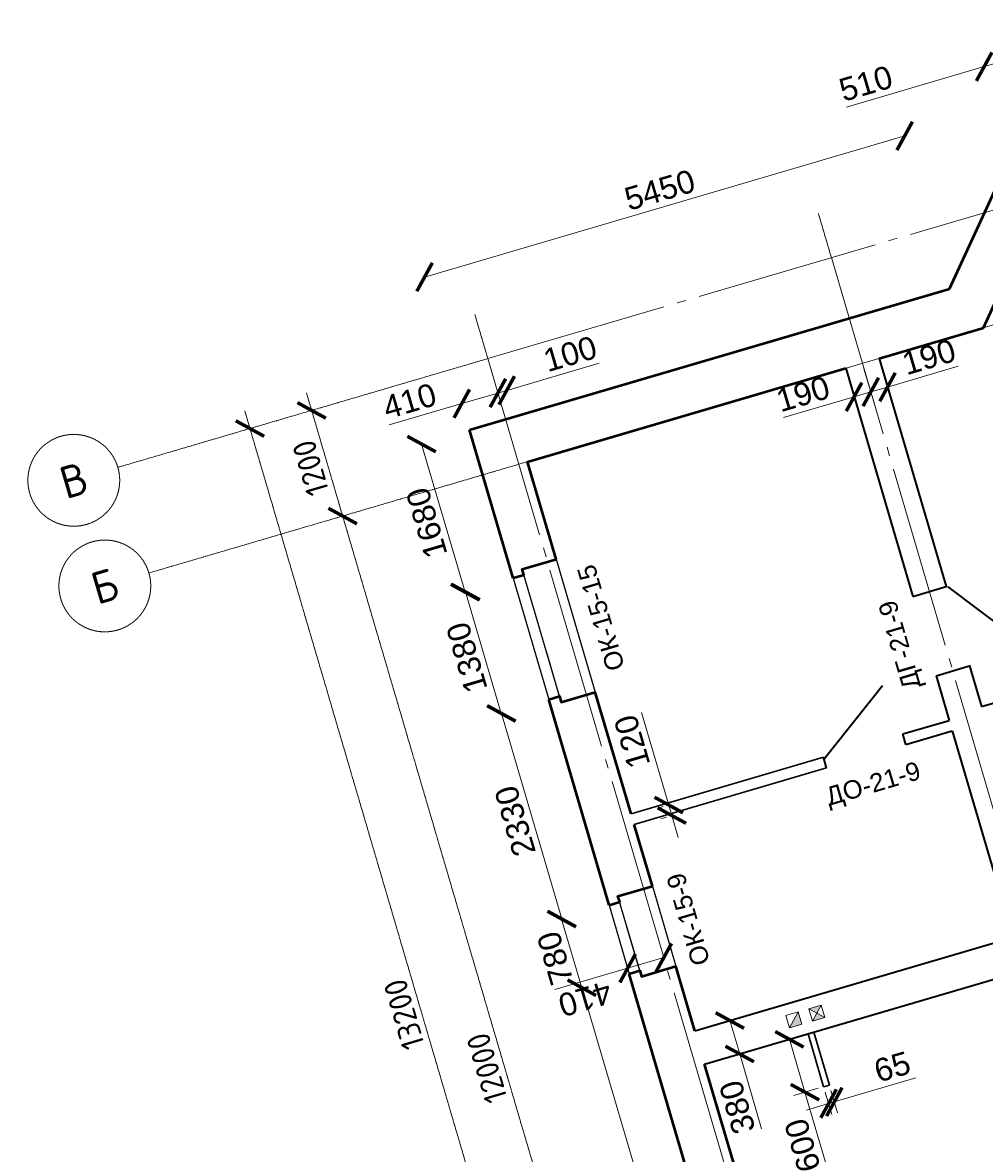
# Model space of a CAD drawing. Header units: millimetres. Extents: x -2096172177 to 2055029645, y -728784453 to 1899906214.
# Tile 92 of 109: x 1846825742 to 1860329528, y 1806077793 to 1821948144. Entities that reach past the tile are written whole.
import ezdxf
from ezdxf import colors
from ezdxf.entities.mleader import LeaderData, LeaderLine
from ezdxf.enums import TextEntityAlignment as Align
from ezdxf.math import Vec2, Vec3

# ---------------------------------------------------------------- set-up
doc = ezdxf.new("R2010")
doc.units = ezdxf.units.MM
doc.linetypes.add('DASHDOT_axis', pattern=[24, 20, -1.5, 1, -1.5])
for name, color, linetype, lineweight in [('Вентканалы', 214, 'Continuous', 18), ('Внутренние стены', 3, 'Continuous', 35), ('Двери', 20, 'Continuous', 25), ('линии', 3, 'Continuous', 20), ('Наружные стены', 1, 'Continuous', 50), ('Окна и двери', 4, 'Continuous', 25), ('Простенки и окна', 80, 'Continuous', 18), ('Размеры окон', 6, 'Continuous', 18), ('Толщины привязок', 130, 'Continuous', 18), ('Уровни пола', 240, 'Continuous', 50)]:
    doc.layers.add(name, color=color, linetype=linetype, lineweight=lineweight)
doc.styles.add('GOST-2.304_Type-B', font='GOST Common.ttf')
doc.styles.get("Standard").update_dxf_attribs({"font": 'arial.ttf'})
doc.styles.add('Аннотативный', font='arial.ttf')
doc.styles.add('стиль для стен', font='arial.ttf')
doc.dimstyles.new('Для размеров СТЕН', dxfattribs={"dimtxt": 2.5, "dimasz": 2.5, "dimexe": 1.25, "dimexo": 0.625, "dimtad": 1, "dimtxsty": 'стиль для стен', "dimblk": 'ARCHTICK', "dimcen": 2.5, "dimadec": 0, "dimazin": 0, "dimtfac": 1, "dimtmove": 0, "dimatfit": 3, "dimfxl": 1, "dimarcsym": 0})
doc.dimstyles.new('размеры плит', dxfattribs={"dimtxt": 2.5, "dimasz": 2.5, "dimexe": 1.25, "dimexo": 0.625, "dimtad": 1, "dimtxsty": 'стиль для стен', "dimblk": 'ARCHTICK', "dimcen": 2.5, "dimse1": 1, "dimse2": 1, "dimclrt": 3, "dimadec": 0, "dimazin": 0, "dimtfac": 1, "dimtmove": 0, "dimatfit": 3, "dimldrblk": 'CLOSEDBLANK', "dimfxl": 0, "dimarcsym": 0})

# ---------------------------------------------------------------- blocks, each defined once
blk = doc.blocks.new('_ArchTick')
at = {"color": 0, "linetype": 'ByBlock', "const_width": 0.15}
blk.add_lwpolyline([(-0.5, -0.5), (0.5, 0.5)], dxfattribs=at)
blk = doc.blocks.new('*D406')
at = {"layer": 'Defpoints', "color": 0, "transparency": 16777216}
for p in [(1774790, 945496), (1774252, 944116), (1774790, 944116)]:
    blk.add_point(p, dxfattribs=at)
at = {"layer": 'Простенки и окна', "color": 0, "lineweight": -2, "transparency": 16777216}
blk.add_line((1774252, 945496), (1774252, 944116), dxfattribs=at)
at = {"layer": 'Простенки и окна', "color": 0, "lineweight": -2, "transparency": 16777216, "xscale": 250, "yscale": 250, "zscale": 250}
for p, rotation in [((1774252, 945496), 90), ((1774252, 944116), 270)]:
    blk.add_blockref('_ArchTick', p, dxfattribs=dict(at, rotation=rotation))
at = {"layer": 'Простенки и окна', "color": 0, "transparency": 16777216, "insert": (1774064, 944806), "char_height": 250, "attachment_point": 5, "rotation": 90, "style": 'стиль для стен'}
blk.add_mtext('1380', dxfattribs=at)
blk = doc.blocks.new('*D410')
at = {"layer": 'Defpoints', "color": 0, "transparency": 16777216}
for p in [(1774790, 941781), (1774252, 941001), (1774790, 941001)]:
    blk.add_point(p, dxfattribs=at)
at = {"layer": 'Простенки и окна', "color": 0, "lineweight": -2, "transparency": 16777216}
blk.add_line((1774252, 941781), (1774252, 941001), dxfattribs=at)
at = {"layer": 'Простенки и окна', "color": 0, "lineweight": -2, "transparency": 16777216, "xscale": 250, "yscale": 250, "zscale": 250}
for p, rotation in [((1774252, 941781), 90), ((1774252, 941001), 270)]:
    blk.add_blockref('_ArchTick', p, dxfattribs=dict(at, rotation=rotation))
at = {"layer": 'Простенки и окна', "color": 0, "transparency": 16777216, "insert": (1774064, 941391), "char_height": 250, "attachment_point": 5, "rotation": 90, "style": 'стиль для стен'}
blk.add_mtext('780', dxfattribs=at)
blk = doc.blocks.new('*D413')
at = {"layer": 'Defpoints', "color": 0, "transparency": 16777216}
for p in [(1774252, 941001), (1774252, 934158), (1774790, 934158)]:
    blk.add_point(p, dxfattribs=at)
at = {"layer": 'Простенки и окна', "color": 0, "lineweight": -2, "transparency": 16777216}
blk.add_line((1774252, 941001), (1774252, 934158), dxfattribs=at)
at = {"layer": 'Простенки и окна', "color": 0, "lineweight": -2, "transparency": 16777216, "xscale": 250, "yscale": 250, "zscale": 250}
for p, rotation in [((1774252, 941001), 90), ((1774252, 934158), 270)]:
    blk.add_blockref('_ArchTick', p, dxfattribs=dict(at, rotation=rotation))
at = {"layer": 'Простенки и окна', "color": 0, "transparency": 16777216, "insert": (1774065, 937668), "char_height": 250, "attachment_point": 5, "rotation": 90, "style": 'стиль для стен'}
blk.add_mtext('6880', dxfattribs=at)
blk = doc.blocks.new('*D414')
at = {"layer": 'Defpoints', "color": 0, "transparency": 16777216}
for p in [(1774251, 944116), (1774251, 941781), (1774254, 941781)]:
    blk.add_point(p, dxfattribs=at)
at = {"layer": 'Простенки и окна', "color": 0, "lineweight": -2, "transparency": 16777216}
blk.add_line((1774254, 944116), (1774254, 941781), dxfattribs=at)
at = {"layer": 'Простенки и окна', "color": 0, "lineweight": -2, "transparency": 16777216, "xscale": 250, "yscale": 250, "zscale": 250}
for p, rotation in [((1774254, 944116), 90), ((1774254, 941781), 270)]:
    blk.add_blockref('_ArchTick', p, dxfattribs=dict(at, rotation=rotation))
at = {"layer": 'Простенки и окна', "color": 0, "transparency": 16777216, "insert": (1774067, 942948), "char_height": 250, "attachment_point": 5, "rotation": 90, "style": 'стиль для стен'}
blk.add_mtext('2330', dxfattribs=at)
blk = doc.blocks.new('*D415')
at = {"layer": 'Defpoints', "color": 0, "transparency": 16777216}
for p in [(1774246, 947178), (1774790, 947178), (1774251, 945496)]:
    blk.add_point(p, dxfattribs=at)
at = {"layer": 'Простенки и окна', "color": 0, "lineweight": -2, "transparency": 16777216}
blk.add_line((1774246, 945496), (1774246, 947178), dxfattribs=at)
at = {"layer": 'Простенки и окна', "color": 0, "lineweight": -2, "transparency": 16777216, "xscale": 250, "yscale": 250, "zscale": 250}
for p, rotation in [((1774246, 947178), 90), ((1774246, 945496), 270)]:
    blk.add_blockref('_ArchTick', p, dxfattribs=dict(at, rotation=rotation))
at = {"layer": 'Простенки и окна', "color": 0, "transparency": 16777216, "insert": (1774058, 946337), "char_height": 250, "attachment_point": 5, "rotation": 90, "style": 'стиль для стен'}
blk.add_mtext('1680', dxfattribs=at)
blk = doc.blocks.new('*D416')
at = {"layer": 'Defpoints', "color": 0, "transparency": 16777216}
for p in [(1780240, 948915), (1774790, 947178), (1780240, 947178)]:
    blk.add_point(p, dxfattribs=at)
at = {"layer": 'Простенки и окна', "color": 0, "lineweight": -2, "transparency": 16777216}
blk.add_line((1774790, 948915), (1780240, 948915), dxfattribs=at)
at = {"layer": 'Простенки и окна', "color": 0, "lineweight": -2, "transparency": 16777216, "xscale": 250, "yscale": 250, "zscale": 250, "rotation": 180}
blk.add_blockref('_ArchTick', (1774790, 948915), dxfattribs=at)
at = {"layer": 'Простенки и окна', "color": 0, "lineweight": -2, "transparency": 16777216, "xscale": 250, "yscale": 250, "zscale": 250}
blk.add_blockref('_ArchTick', (1780240, 948915), dxfattribs=at)
at = {"layer": 'Простенки и окна', "color": 0, "transparency": 16777216, "insert": (1777515, 949102), "char_height": 250, "attachment_point": 5, "style": 'стиль для стен'}
blk.add_mtext('5450', dxfattribs=at)
blk = doc.blocks.new('*D417')
at = {"layer": 'Defpoints', "color": 0, "transparency": 16777216}
for p in [(1781283, 949395), (1781653, 948915), (1781283, 948376)]:
    blk.add_point(p, dxfattribs=at)
at = {"layer": 'Простенки и окна', "color": 0, "lineweight": -2, "transparency": 16777216}
for p, q in [((1781283, 949395), (1779720, 949395)), ((1781653, 949395), (1781283, 949395))]:
    blk.add_line(p, q, dxfattribs=at)
at = {"layer": 'Простенки и окна', "color": 0, "lineweight": -2, "transparency": 16777216, "xscale": 250, "yscale": 250, "zscale": 250, "rotation": 180}
blk.add_blockref('_ArchTick', (1781283, 949395), dxfattribs=at)
at = {"layer": 'Простенки и окна', "color": 0, "lineweight": -2, "transparency": 16777216, "xscale": 250, "yscale": 250, "zscale": 250}
blk.add_blockref('_ArchTick', (1781653, 949395), dxfattribs=at)
at = {"layer": 'Простенки и окна', "color": 0, "transparency": 16777216, "insert": (1779995, 949582), "char_height": 250, "attachment_point": 5, "style": 'стиль для стен'}
blk.add_mtext('510', dxfattribs=at)
blk = doc.blocks.new('*D428')
at = {"layer": 'Defpoints', "color": 0, "transparency": 16777216}
for p in [(1775300, 940203), (1775300, 939823), (1775698, 939823)]:
    blk.add_point(p, dxfattribs=at)
at = {"layer": 'Толщины привязок', "color": 0, "lineweight": -2, "transparency": 16777216}
for p, q in [((1775363, 940203), (1775823, 940203)), ((1775698, 940203), (1775698, 939823)), ((1775363, 939823), (1775823, 939823)), ((1775698, 939823), (1775698, 938973))]:
    blk.add_line(p, q, dxfattribs=at)
at = {"layer": 'Толщины привязок', "color": 0, "lineweight": -2, "transparency": 16777216, "xscale": 250, "yscale": 250, "zscale": 250}
for p, rotation in [((1775698, 940203), 90), ((1775698, 939823), 270)]:
    blk.add_blockref('_ArchTick', p, dxfattribs=dict(at, rotation=rotation))
at = {"layer": 'Толщины привязок', "color": 0, "transparency": 16777216, "insert": (1775510, 939273), "char_height": 250, "attachment_point": 5, "rotation": 90, "style": 'стиль для стен'}
blk.add_mtext('380', dxfattribs=at)
blk = doc.blocks.new('*D429')
at = {"layer": 'Defpoints', "color": 0, "transparency": 16777216}
for p in [(1775721, 942644), (1775721, 942524), (1775721, 942524)]:
    blk.add_point(p, dxfattribs=at)
at = {"layer": 'Толщины привязок', "color": 0, "lineweight": -2, "transparency": 16777216}
for p, q in [((1775721, 942644), (1775721, 943694)), ((1775659, 942644), (1775596, 942644)), ((1775721, 942524), (1775721, 942644)), ((1775659, 942524), (1775596, 942524)), ((1775721, 942524), (1775721, 942274))]:
    blk.add_line(p, q, dxfattribs=at)
at = {"layer": 'Толщины привязок', "color": 0, "lineweight": -2, "transparency": 16777216, "xscale": 250, "yscale": 250, "zscale": 250}
for p, rotation in [((1775721, 942644), 270), ((1775721, 942524), 90)]:
    blk.add_blockref('_ArchTick', p, dxfattribs=dict(at, rotation=rotation))
at = {"layer": 'Толщины привязок', "color": 0, "transparency": 16777216, "insert": (1775533, 943419), "char_height": 250, "attachment_point": 5, "rotation": 90, "style": 'стиль для стен'}
blk.add_mtext('120', dxfattribs=at)
blk = doc.blocks.new('*D430')
at = {"layer": 'Defpoints', "color": 0, "transparency": 16777216}
for p in [(1776475, 939823), (1776263, 939223), (1776475, 939223)]:
    blk.add_point(p, dxfattribs=at)
at = {"layer": 'Толщины привязок', "color": 0, "lineweight": -2, "transparency": 16777216}
for p, q in [((1776413, 939823), (1776138, 939823)), ((1776263, 939823), (1776263, 939223)), ((1776413, 939223), (1776138, 939223)), ((1776263, 939223), (1776263, 938373))]:
    blk.add_line(p, q, dxfattribs=at)
at = {"layer": 'Толщины привязок', "color": 0, "lineweight": -2, "transparency": 16777216, "xscale": 250, "yscale": 250, "zscale": 250}
for p, rotation in [((1776263, 939823), 90), ((1776263, 939223), 270)]:
    blk.add_blockref('_ArchTick', p, dxfattribs=dict(at, rotation=rotation))
at = {"layer": 'Толщины привязок', "color": 0, "transparency": 16777216, "insert": (1776075, 938673), "char_height": 250, "attachment_point": 5, "rotation": 90, "style": 'стиль для стен'}
blk.add_mtext('600', dxfattribs=at)
blk = doc.blocks.new('*D431')
at = {"layer": 'Defpoints', "color": 0, "transparency": 16777216}
for p in [(1776475, 939223), (1776540, 939223), (1776540, 939031)]:
    blk.add_point(p, dxfattribs=at)
at = {"layer": 'Толщины привязок', "color": 0, "lineweight": -2, "transparency": 16777216}
for p, q in [((1776475, 939160), (1776475, 938906)), ((1776540, 939160), (1776540, 938906)), ((1776475, 939031), (1776225, 939031)), ((1776475, 939031), (1776540, 939031)), ((1776540, 939031), (1777465, 939031))]:
    blk.add_line(p, q, dxfattribs=at)
at = {"layer": 'Толщины привязок', "color": 0, "lineweight": -2, "transparency": 16777216, "xscale": 250, "yscale": 250, "zscale": 250}
blk.add_blockref('_ArchTick', (1776475, 939031), dxfattribs=at)
at = {"layer": 'Толщины привязок', "color": 0, "lineweight": -2, "transparency": 16777216, "xscale": 250, "yscale": 250, "zscale": 250, "rotation": 180}
blk.add_blockref('_ArchTick', (1776540, 939031), dxfattribs=at)
at = {"layer": 'Толщины привязок', "color": 0, "transparency": 16777216, "insert": (1777253, 939219), "char_height": 250, "attachment_point": 5, "style": 'стиль для стен'}
blk.add_mtext('65', dxfattribs=at)
blk = doc.blocks.new('*D432')
at = {"layer": 'Defpoints', "color": 0, "transparency": 16777216}
for p in [(1779100, 946668), (1779290, 946668), (1779290, 946342)]:
    blk.add_point(p, dxfattribs=at)
at = {"layer": 'Толщины привязок', "color": 0, "lineweight": -2, "transparency": 16777216}
for p, q in [((1779100, 946605), (1779100, 946217)), ((1779290, 946605), (1779290, 946217)), ((1779100, 946342), (1779290, 946342)), ((1779290, 946342), (1780090, 946342))]:
    blk.add_line(p, q, dxfattribs=at)
at = {"layer": 'Толщины привязок', "color": 0, "lineweight": -2, "transparency": 16777216, "xscale": 250, "yscale": 250, "zscale": 250, "rotation": 180}
blk.add_blockref('_ArchTick', (1779100, 946342), dxfattribs=at)
at = {"layer": 'Толщины привязок', "color": 0, "lineweight": -2, "transparency": 16777216, "xscale": 250, "yscale": 250, "zscale": 250}
blk.add_blockref('_ArchTick', (1779290, 946342), dxfattribs=at)
at = {"layer": 'Толщины привязок', "color": 0, "transparency": 16777216, "insert": (1779815, 946529), "char_height": 250, "attachment_point": 5, "style": 'стиль для стен'}
blk.add_mtext('190', dxfattribs=at)
blk = doc.blocks.new('*D433')
at = {"layer": 'Defpoints', "color": 0, "transparency": 16777216}
for p in [(1778910, 946668), (1778910, 946342), (1779100, 946342)]:
    blk.add_point(p, dxfattribs=at)
at = {"layer": 'Толщины привязок', "color": 0, "lineweight": -2, "transparency": 16777216}
for p, q in [((1778910, 946605), (1778910, 946217)), ((1779100, 946404), (1779100, 946467)), ((1778910, 946342), (1778110, 946342)), ((1779100, 946342), (1778910, 946342))]:
    blk.add_line(p, q, dxfattribs=at)
at = {"layer": 'Толщины привязок', "color": 0, "lineweight": -2, "transparency": 16777216, "xscale": 250, "yscale": 250, "zscale": 250, "rotation": 180}
blk.add_blockref('_ArchTick', (1778910, 946342), dxfattribs=at)
at = {"layer": 'Толщины привязок', "color": 0, "lineweight": -2, "transparency": 16777216, "xscale": 250, "yscale": 250, "zscale": 250}
blk.add_blockref('_ArchTick', (1779100, 946342), dxfattribs=at)
at = {"layer": 'Толщины привязок', "color": 0, "transparency": 16777216, "insert": (1778385, 946529), "char_height": 250, "attachment_point": 5, "style": 'стиль для стен'}
blk.add_mtext('190', dxfattribs=at)
blk = doc.blocks.new('*D440')
at = {"layer": 'Defpoints', "color": 0, "transparency": 16777216}
for p in [(1775300, 947477), (1775200, 946668), (1775300, 946668)]:
    blk.add_point(p, dxfattribs=at)
at = {"layer": 'Уровни пола', "color": 0, "lineweight": -2, "transparency": 16777216}
for p, q in [((1775200, 947477), (1774950, 947477)), ((1775200, 947477), (1775300, 947477)), ((1775300, 947477), (1776350, 947477))]:
    blk.add_line(p, q, dxfattribs=at)
at = {"layer": 'Уровни пола', "color": 0, "lineweight": -2, "transparency": 16777216, "xscale": 250, "yscale": 250, "zscale": 250}
blk.add_blockref('_ArchTick', (1775200, 947477), dxfattribs=at)
at = {"layer": 'Уровни пола', "color": 0, "lineweight": -2, "transparency": 16777216, "xscale": 250, "yscale": 250, "zscale": 250, "rotation": 180}
blk.add_blockref('_ArchTick', (1775300, 947477), dxfattribs=at)
at = {"layer": 'Уровни пола', "color": 3, "transparency": 16777216, "insert": (1776075, 947664), "char_height": 250, "attachment_point": 5, "style": 'стиль для стен'}
blk.add_mtext('100', dxfattribs=at)
blk = doc.blocks.new('_ClosedBlank')
at = {"color": 0, "linetype": 'ByBlock', "lineweight": -2}
for p, q in [((-1, 0.2), (0, 0)), ((-1, 0.2), (-1, -0.2)), ((0, 0), (-1, -0.2))]:
    blk.add_line(p, q, dxfattribs=at)
blk = doc.blocks.new('*D441')
at = {"layer": 'Defpoints', "color": 0, "transparency": 16777216}
for p in [(1774790, 947477), (1774790, 946668), (1775200, 946668)]:
    blk.add_point(p, dxfattribs=at)
at = {"layer": 'Уровни пола', "color": 0, "lineweight": -2, "transparency": 16777216}
for p, q in [((1774790, 947477), (1773965, 947477)), ((1775200, 947477), (1774790, 947477))]:
    blk.add_line(p, q, dxfattribs=at)
at = {"layer": 'Уровни пола', "color": 0, "lineweight": -2, "transparency": 16777216, "xscale": 250, "yscale": 250, "zscale": 250, "rotation": 180}
blk.add_blockref('_ArchTick', (1774790, 947477), dxfattribs=at)
at = {"layer": 'Уровни пола', "color": 0, "lineweight": -2, "transparency": 16777216, "xscale": 250, "yscale": 250, "zscale": 250}
blk.add_blockref('_ArchTick', (1775200, 947477), dxfattribs=at)
at = {"layer": 'Уровни пола', "color": 3, "transparency": 16777216, "insert": (1774253, 947664), "char_height": 250, "attachment_point": 5, "style": 'стиль для стен'}
blk.add_mtext('410', dxfattribs=at)
blk = doc.blocks.new('Фасад (на основе 1 эт)')
at = {"layer": 'Вентканалы'}
h = blk.add_hatch(color=256, dxfattribs=at)
h.dxf.hatch_style = 1
h.paths.add_polyline_path([(1776300.114, 939942.654), (1776440.114, 939942.654), (1776440.114, 940082.654)])
h = blk.add_hatch(color=256, dxfattribs=at)
h.dxf.hatch_style = 1
h.paths.add_polyline_path([(1776700.114, 940082.654), (1776560.114, 940082.654), (1776630.114, 940012.654)])
h.paths.add_polyline_path([(1776700.114, 939942.654), (1776630.114, 940012.654), (1776560.114, 939942.654)])
at = {"linetype": 'DASHDOT_axis'}
for p, q in [((1775200.484, 947867.654), (1775200.484, 948367.654)), ((1779100.484, 947867.654), (1779100.484, 948367.654)), ((1772500.484, 934467.654), (1772500.484, 948067.654)), ((1773200.484, 948067.654), (1773200.484, 946467.654)), ((1772000.484, 947867.654), (1771000.484, 947867.654)), ((1775200.484, 947867.654), (1772000.484, 947867.654)), ((1772562.984, 947867.654), (1772625.484, 947867.654)), ((1773262.984, 947867.654), (1773325.484, 947867.654)), ((1773200.484, 946867.654), (1773200.484, 937467.654)), ((1772000.484, 946667.654), (1771000.484, 946667.654)), ((1775200.484, 946667.654), (1772000.484, 946667.654)), ((1773137.984, 946667.654), (1773075.484, 946667.654)), ((1773137.984, 946667.654), (1773075.484, 946667.654))]:
    blk.add_line(p, q, dxfattribs=at)
at = {"linetype": 'DASHDOT_axis', "lineweight": 15, "ltscale": 100}
for p, q in [((1775200.484, 947867.654), (1785400.484, 947867.654)), ((1775200.484, 946667.654), (1785400.484, 946667.654))]:
    blk.add_line(p, q, dxfattribs=at)
at = {"linetype": 'DASHDOT_axis', "lineweight": 20, "ltscale": 100}
for p, q in [((1775200.484, 947867.654), (1775200.484, 934667.654)), ((1779100.484, 947867.654), (1779100.484, 934667.654))]:
    blk.add_line(p, q, dxfattribs=at)
at = {"linetype": 'DASHDOT_axis'}
for centre in [(1770500.484, 947867.654), (1770500.484, 946667.654)]:
    blk.add_circle(centre, 500, dxfattribs=at)
at = {"layer": 'Вентканалы'}
for p, q in [((1776300.114, 939942.654), (1776440.114, 940082.654)), ((1776560.114, 939942.654), (1776700.114, 940082.654)), ((1776560.114, 940082.654), (1776700.114, 939942.654))]:
    blk.add_line(p, q, dxfattribs=at)
for points in [[(1776300.114, 940082.654), (1776440.114, 940082.654), (1776440.114, 939942.654), (1776300.114, 939942.654)], [(1776560.114, 940082.654), (1776700.114, 940082.654), (1776700.114, 939942.654), (1776560.114, 939942.654)]]:
    blk.add_lwpolyline(points, close=True, dxfattribs=at)
at = {"layer": 'Внутренние стены'}
for p, q in [((1778910.484, 946667.654), (1778910.484, 944074.573)), ((1779290.484, 946667.654), (1779290.484, 944074.573)), ((1778910.484, 944074.573), (1779302.763, 944074.573)), ((1779307.845, 944066.931), (1779968.719, 943174.707)), ((1777487.255, 942647.987), (1778322.425, 943235.549)), ((1778910.484, 943174.573), (1778910.484, 942667.654)), ((1778910.484, 943174.573), (1779302.763, 943174.573)), ((1779290.484, 943174.573), (1779290.484, 942712.654)), ((1777485.02, 942547.654), (1777485.02, 942667.654)), ((1778385.02, 942667.654), (1778910.484, 942667.654)), ((1778385.02, 942547.654), (1778385.02, 942667.654)), ((1779290.484, 942712.654), (1779525.283, 942712.654)), ((1778910.484, 942547.654), (1778910.484, 940202.654)), ((1775300.484, 940202.654), (1778910.484, 940202.654)), ((1775300.484, 939822.654), (1778910.484, 939822.654))]:
    blk.add_line(p, q, dxfattribs=at)
at = {"layer": 'Внутренние стены', "lineweight": 30}
for p, q in [((1775300.484, 942667.654), (1777485.02, 942667.654)), ((1776475.02, 939822.654), (1776475.02, 939222.654)), ((1776540.02, 939822.654), (1776540.02, 939222.654)), ((1776475.02, 939222.654), (1776540.02, 939222.654))]:
    blk.add_line(p, q, dxfattribs=at)
at = {"layer": 'Внутренние стены', "color": 3, "lineweight": 30}
blk.add_line((1775300.484, 942547.654), (1777485.02, 942547.654), dxfattribs=at)
at = {"layer": 'Внутренние стены', "color": 3}
blk.add_line((1778385.02, 942547.654), (1778910.484, 942547.654), dxfattribs=at)
at = {"layer": 'Наружные стены'}
for p, q in [((1780240.42, 947177.654), (1781282.911, 948376.072)), ((1780473.493, 946667.654), (1781515.226, 947866.072)), ((1774790.484, 947177.654), (1780240.42, 947177.654)), ((1774790.484, 945495.899), (1774790.484, 947177.654)), ((1775300.484, 946667.654), (1778910.484, 946667.654)), ((1775300.484, 945560.899), (1775300.484, 946667.654)), ((1779290.484, 946667.654), (1780473.493, 946667.654)), ((1774790.484, 941780.793), (1774790.484, 944115.899)), ((1775300.484, 942667.654), (1775300.484, 944050.899)), ((1775300.484, 941845.793), (1775300.484, 942547.654)), ((1774790.484, 934157.654), (1774790.484, 941000.793)), ((1775300.484, 940202.654), (1775300.484, 940935.793)), ((1775300.484, 937922.654), (1775300.484, 939822.654))]:
    blk.add_line(p, q, dxfattribs=at)
for points in [[(1774793.956, 945495.899), (1774913.956, 945495.899), (1774913.956, 945560.899), (1775303.956, 945560.899)], [(1774790.484, 944115.899), (1774913.956, 944115.899), (1774913.956, 944050.899), (1775300.484, 944050.899)], [(1774790.484, 941780.793), (1774910.484, 941780.793), (1774910.484, 941845.793), (1775300.484, 941845.793)], [(1774790.484, 941000.793), (1774910.484, 941000.793), (1774910.484, 940935.793), (1775300.484, 940935.793)]]:
    blk.add_lwpolyline(points, dxfattribs=at)
at = {"layer": 'Окна и двери'}
for p, q in [((1774913.956, 945495.899), (1774790.484, 945495.899)), ((1774790.484, 945495.899), (1774790.484, 944115.899)), ((1774913.956, 945560.899), (1774913.956, 945495.899)), ((1774913.956, 944115.899), (1774913.956, 945560.899)), ((1774913.956, 945560.899), (1775300.484, 945560.899)), ((1775300.484, 945560.899), (1775300.484, 944050.899)), ((1774913.956, 944050.899), (1774913.956, 944625.899)), ((1774790.484, 944115.899), (1774913.956, 944115.899)), ((1775300.484, 944050.899), (1774913.956, 944050.899)), ((1774910.484, 941845.793), (1774910.484, 941780.793)), ((1774910.484, 941000.793), (1774910.484, 941845.793)), ((1774910.484, 941845.793), (1775300.484, 941845.793)), ((1775300.484, 941845.793), (1775300.484, 940935.793)), ((1774910.484, 941780.793), (1774790.484, 941780.793)), ((1774790.484, 941780.793), (1774790.484, 941000.793)), ((1774910.484, 940935.793), (1774910.484, 941510.793)), ((1774790.484, 941000.793), (1774910.484, 941000.793)), ((1775300.484, 940935.793), (1774910.484, 940935.793))]:
    blk.add_line(p, q, dxfattribs=at)
at = {"layer": 'Толщины привязок'}
for p, q in [((1774790.484, 941063.293), (1774790.484, 941188.293)), ((1774790.484, 941063.293), (1773965.484, 941063.293)), ((1775200.484, 941063.293), (1774790.484, 941063.293))]:
    blk.add_line(p, q, dxfattribs=at)
at = {"linetype": 'DASHDOT_axis', "xscale": 250, "yscale": 250, "zscale": 250}
for p, rotation in [((1772500.484, 947867.654), 90), ((1773200.484, 947867.654), 90), ((1773200.484, 946667.654), 269.9999999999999), ((1773200.484, 946667.654), 90)]:
    blk.add_blockref('_ArchTick', p, dxfattribs=dict(at, rotation=rotation))
at = {"layer": 'Толщины привязок', "xscale": 250, "yscale": 250, "zscale": 250, "rotation": 180}
blk.add_blockref('_ArchTick', (1774790.484, 941063.293), dxfattribs=at)
at = {"layer": 'Толщины привязок', "xscale": 250, "yscale": 250, "zscale": 250}
blk.add_blockref('_ArchTick', (1775200.484, 941063.293), dxfattribs=at)
at = {"linetype": 'DASHDOT_axis', "style": 'GOST-2.304_Type-B'}
for s, p in [('В', (1770500.484, 947867.654)), ('Б', (1770500.484, 946667.654))]:
    blk.add_text(s, height=350, dxfattribs=at).set_placement(p, align=Align.MIDDLE_CENTER)
at = {"linetype": 'DASHDOT_axis', "char_height": 250, "attachment_point": 5, "rotation": 90, "style": 'GOST-2.304_Type-B', "bg_fill": 3, "box_fill_scale": 1.1, "bg_fill_color": 256, "bg_fill_true_color": 13158600, "bg_fill_transparency": 0}
for s, insert in [('1200', (1773012.984, 947267.654)), ('13200', (1772312.984, 941267.654)), ('12000', (1773012.984, 940451.964))]:
    blk.add_mtext(s, dxfattribs=dict(at, insert=insert))
at = {"layer": 'Двери', "style": 'Аннотативный'}
blk.add_text('ДГ-21-9', height=200, rotation=90, dxfattribs=at).set_placement((1778722.815, 943110.735))
blk.add_text('ДО-21-9', height=200, dxfattribs=at).set_placement((1777392.564, 942142.135))
at = {"layer": 'Размеры окон', "style": 'Аннотативный'}
for s, p in [('ОК-15-15', (1775685.64, 944215.456)), ('ОК-15-9', (1775672.964, 940872.279))]:
    blk.add_text(s, height=200, rotation=90, dxfattribs=at).set_placement(p)
at = {"layer": 'Толщины привязок', "insert": (1774252.984, 940875.793), "char_height": 250, "attachment_point": 5, "rotation": 180, "style": 'стиль для стен'}
blk.add_mtext('410', dxfattribs=at)
at = {"layer": 'Простенки и окна'}
for base, p1, p2, text, picture, middle in [((1781282.911, 949394.617), (1781653.484, 948914.58), (1781282.911, 948376.072), '510', '*D417', (1779995.411, 949394.617)), ((1780240.42, 948914.514), (1774790.484, 947177.654), (1780240.42, 947177.654), '5450', '*D416', (1777515.452, 948914.514))]:
    dim = blk.add_linear_dim(base=base, p1=p1, p2=p2, text=text, dimstyle='Для размеров СТЕН', override={"dimse1": 1, "dimse2": 1}, dxfattribs=at)
    dim.commit()
    dim.dimension.update_dxf_attribs({"geometry": picture, "text_midpoint": middle, "dimtype": 128})
for base, p1, p2, text, picture, middle in [((1774245.845, 947177.654), (1774251.302, 945495.899), (1774790.484, 947177.654), '1680', '*D415', (1774058.345, 946336.776)), ((1774254.385, 941780.793), (1774251.302, 944115.899), (1774251.302, 941780.793), '2330', '*D414', (1774066.885, 942948.346))]:
    dim = blk.add_linear_dim(base=base, p1=p1, p2=p2, angle=90, text=text, dimstyle='Для размеров СТЕН', override={"dimse1": 1, "dimse2": 1}, dxfattribs=at)
    dim.commit()
    dim.dimension.update_dxf_attribs({"geometry": picture, "text_midpoint": middle})
for base, p1, p2, picture, middle in [((1774251.976, 944115.899), (1774790.484, 945495.899), (1774790.484, 944115.899), '*D406', (1774064.476, 944805.899)), ((1774251.976, 941000.793), (1774790.484, 941780.793), (1774790.484, 941000.793), '*D410', (1774064.476, 941390.793))]:
    dim = blk.add_linear_dim(base=base, p1=p1, p2=p2, angle=270, dimstyle='Для размеров СТЕН', override={"dimse1": 1, "dimse2": 1}, dxfattribs=at)
    dim.commit()
    dim.dimension.update_dxf_attribs({"geometry": picture, "text_midpoint": middle})
dim = blk.add_linear_dim(base=(1774252.21, 934157.654), p1=(1774252.21, 941000.793), p2=(1774790.484, 934157.654), angle=90, text='6880', dimstyle='Для размеров СТЕН', override={"dimse1": 1, "dimse2": 1}, dxfattribs=at)
dim.commit()
dim.dimension.update_dxf_attribs({"geometry": '*D413', "text_midpoint": (1774252.21, 937667.654), "dimtype": 128})
at = {"layer": 'Толщины привязок'}
for base, p1, p2, picture, middle in [((1778910.484, 946341.881), (1779100.484, 946341.881), (1778910.484, 946667.654), '*D433', (1778385.484, 946529.381)), ((1779290.484, 946341.881), (1779100.484, 946667.654), (1779290.484, 946667.654), '*D432', (1779815.484, 946529.381)), ((1776540.02, 939031.219), (1776475.02, 939222.654), (1776540.02, 939222.654), '*D431', (1777252.52, 939218.719))]:
    dim = blk.add_linear_dim(base=base, p1=p1, p2=p2, dimstyle='Для размеров СТЕН', dxfattribs=at)
    dim.commit()
    dim.dimension.update_dxf_attribs({"geometry": picture, "text_midpoint": middle})
dim = blk.add_linear_dim(base=(1775720.961, 942523.839), p1=(1775721.413, 942643.839), p2=(1775721.413, 942523.839), angle=90, dimstyle='Для размеров СТЕН', dxfattribs=at)
dim.commit()
dim.dimension.update_dxf_attribs({"geometry": '*D429', "text_midpoint": (1775720.961, 943418.839), "dimtype": 128})
for base, p1, p2, picture, middle in [((1775697.673, 939822.654), (1775300.484, 940202.654), (1775300.484, 939822.654), '*D428', (1775510.173, 939272.654)), ((1776262.707, 939222.654), (1776475.02, 939822.654), (1776475.02, 939222.654), '*D430', (1776075.207, 938672.654))]:
    dim = blk.add_linear_dim(base=base, p1=p1, p2=p2, angle=90, dimstyle='Для размеров СТЕН', dxfattribs=at)
    dim.commit()
    dim.dimension.update_dxf_attribs({"geometry": picture, "text_midpoint": middle})
at = {"layer": 'Уровни пола'}
for base, p2, picture, middle in [((1774790.484, 947476.994), (1774790.484, 946667.654), '*D441', (1774252.984, 947664.494)), ((1775300.484, 947476.994), (1775300.484, 946667.654), '*D440', (1776075.484, 947664.494))]:
    dim = blk.add_linear_dim(base=base, p1=(1775200.484, 946667.654), p2=p2, dimstyle='размеры плит', dxfattribs=at)
    dim.commit()
    dim.dimension.update_dxf_attribs({"geometry": picture, "text_midpoint": middle})
at = {"layer": 'Наружные стены'}
ml = blk.add_multileader_mtext('Standard', dxfattribs=at)
ml.set_content('', color=256)
ml.set_leader_properties()
ml.build(insert=Vec2(0, 0))
ctx = ml.context
ctx.base_point, ctx.plane_origin = Vec3(1780481.493, 946667.654), Vec3(1779290.484, 946667.654)
notes = []
notes.append((ctx, [(0, (1, 1, 0), (1780473.493, 946667.654), (1, 0), 8, [(0, [(1779290.484, 946667.654)], 0, [])])]))
ctx.mtext.insert, ctx.mtext.flow_direction = Vec3(1780483.493, 946669.654), 5
for ctx, leaders in notes:
    for number, flags, end, landing, length, lines in leaders:
        leader = LeaderData()
        leader.index, (leader.has_last_leader_line, leader.has_dogleg_vector, leader.attachment_direction) = number, flags
        leader.last_leader_point, leader.dogleg_vector, leader.dogleg_length = Vec3(end), Vec3(landing), length
        for number, points, colour, breaks in lines:
            line = LeaderLine()
            line.index, line.vertices, line.color, line.breaks = number, Vec3.list(points), colors.encode_raw_color(colour), breaks
            leader.lines.append(line)
        ctx.leaders.append(leader)

msp = doc.modelspace()

# ---------------------------------------------------------------- block references
at = {"layer": 'линии', "xscale": -1289.125523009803, "yscale": -1287.842123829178, "zscale": 1289.125523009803, "rotation": 196.3740975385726}
msp.add_blockref('Фасад (на основе 1 эт)', (1843499.301, 904896.093), dxfattribs=at)

doc.saveas('drawing.dxf')
